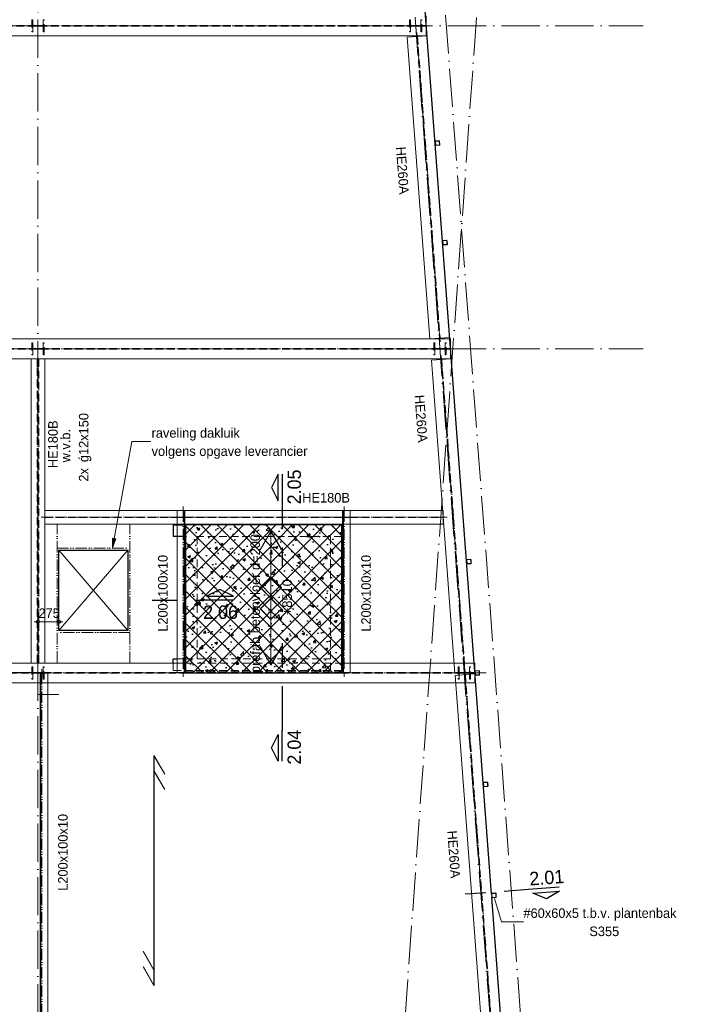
# Model space of a CAD drawing. Header units: millimetres. Extents: x -182 to 27852, y 3109 to 40413.
# Tile 6 of 7: x 15812 to 24513, y 15016 to 27880. Entities that reach past the tile are written whole.
import ezdxf

# ---------------------------------------------------------------- set-up
doc = ezdxf.new("R2010")
doc.units = ezdxf.units.MM
for name, pattern in [('00_PBT_CEN', [1600, 320, -240, 800, -240]), ('00_PBT_HART', [240, 150, -30, 0, -30, 0, -30]), ('00_PBT_HID2', [150, 100, -50]), ('00_PBT_STRA', [1400, 500, -100, 0, -100, 500, -100, 0, -100])]:
    doc.linetypes.add(name, pattern=pattern)
for name, color, linetype, lineweight in [('A-____-____-DIMS', 211, 'Continuous', 13), ('A-____-____-DIMS-50', 211, 'Continuous', 13), ('A-DETL-____-OTLN', 90, 'Continuous', 13), ('A-FLOR-____-HDLN', 190, '00_PBT_HID2', 18), ('A-FLOR-____-IDEN', 11, 'Continuous', 18), ('A-FLOR-____-OTLN', 192, 'Continuous', 25), ('A-GENM-____-OTLN', 13, 'Continuous', 25), ('A-WALL-____-HDLN', 110, '00_PBT_HID2', 18), ('G-____-____-SYMB', 111, 'Continuous', 13), ('G-____-____-TEXT', 231, 'Continuous', 13), ('I-WALL-____-OTLN', 2, 'Continuous', 25), ('S-BEAM-____-HDLN', 1, '00_PBT_HID2', 18), ('S-BEAM-____-IDEN', 2, 'Continuous', 18), ('S-BEAM-____-OTLN', 12, 'Continuous', 25), ('S-COLS-____-HDLN', 52, '00_PBT_HID2', 18), ('S-COLS-____-IDEN', 171, 'Continuous', 18), ('S-COLS-____-OTLN', 52, 'Continuous', 25), ('S-GRID-____-OTLN', 1, 'Continuous', 13)]:
    doc.layers.add(name, color=color, linetype=linetype, lineweight=lineweight)
doc.styles.add('PBT-Font_2', font='PBT-FONT.ttf', dxfattribs={"height": 125})
doc.styles.add('PBT-Font_3', font='PBT-FONT.ttf', dxfattribs={"height": 125})
doc.styles.add('PBT-Font_B', font='txt', dxfattribs={"height": 175})
doc.dimstyles.new('PBT_DIM_2_50mm', dxfattribs={"dimscale": 304.8, "dimtxt": 125.344371, "dimasz": 0.147638, "dimexe": 0.164042, "dimexo": 0.0625, "dimgap": 0.032808, "dimtad": 1, "dimdec": 3, "dimrnd": 0.001, "dimdsep": 46, "dimtxsty": 'PBT-Font_2', "dimblk1": 'DOTBLANK', "dimblk2": 'DOTBLANK', "dimsah": 1, "dimcen": 0.09, "dimdle": 0.164042, "dimazin": 0, "dimtfac": 1, "dimtdec": 4, "dimtix": 1, "dimtmove": 0, "dimatfit": 3, "dimfxl": 0.164042, "dimfxlon": 1, "dimtvp": 1, "dimtolj": 1, "dimtzin": 0, "dimarcsym": 2})

# ---------------------------------------------------------------- blocks, each defined once
blk = doc.blocks.new('28_PBT_SF_stalen ligger_H-profiel_R24 - HE260A-1606125-02 dak bk ruwe vloer')
at = {"layer": 'S-BEAM-____-OTLN', "lineweight": 18}
for p, q in [((8498, 130), (8498, -3)), ((8498, -4), (8498, -130)), ((8498, -130), (-8498, -130))]:
    blk.add_line(p, q, dxfattribs=at)
at = {"layer": 'S-BEAM-____-OTLN', "linetype": '00_PBT_HID2', "lineweight": 13}
for p, q in [((8498, 4), (-8498, 4)), ((8498, -4), (-8498, -4))]:
    blk.add_line(p, q, dxfattribs=at)
at = {"layer": 'S-BEAM-____-OTLN', "linetype": '00_PBT_HART', "lineweight": 13}
for p in [(-282, 0), (8548, 0)]:
    blk.add_line(p, (8498, 0), dxfattribs=at)
blk = doc.blocks.new('28_PBT_SF_stalen ligger_H-profiel_R24 - HE260A-1608195-02 dak bk ruwe vloer')
at = {"layer": 'S-BEAM-____-OTLN', "lineweight": 18}
for p, q in [((-4548, 130), (4548, 130)), ((4548, 130), (4548, -3)), ((4548, -5), (4548, -130)), ((4548, -130), (-4548, -130))]:
    blk.add_line(p, q, dxfattribs=at)
at = {"layer": 'S-BEAM-____-OTLN', "linetype": '00_PBT_HID2', "lineweight": 13}
for p, q in [((4548, 4), (-4548, 4)), ((4548, -4), (-4548, -4))]:
    blk.add_line(p, q, dxfattribs=at)
at = {"layer": 'S-BEAM-____-OTLN', "linetype": '00_PBT_HART', "lineweight": 13}
for p, q in [((-4598, 0), (-4548, 0)), ((-4548, 0), (4548, 0)), ((4598, 0), (4548, 0))]:
    blk.add_line(p, q, dxfattribs=at)
blk = doc.blocks.new('00_PBT_GM_FLB_rechthoek_vloersparing_instance_R24 - Floor Based Void_instance-1607318-02 dak bk ruwe vloer')
at = {"layer": 'A-GENM-____-OTLN', "lineweight": 18}
for p, q in [((-450, 525), (450, -525)), ((450, 525), (-450, -525))]:
    blk.add_line(p, q, dxfattribs=at)
blk = doc.blocks.new('28_PBT_SF_stalen ligger_H-profiel_R24 - HE180B-1658237-02 dak bk ruwe vloer')
at = {"layer": 'S-BEAM-____-OTLN', "lineweight": 18}
for p, q in [((-1987.5, -90), (-1987.5, 90)), ((-1987.5, 90), (1987.5, 90)), ((1987.5, 90), (1987.5, -90)), ((1987.5, -90), (-1987.5, -90))]:
    blk.add_line(p, q, dxfattribs=at)
at = {"layer": 'S-BEAM-____-OTLN', "linetype": '00_PBT_HID2', "lineweight": 13}
for p, q in [((1987.5, 4.25), (-1987.5, 4.25)), ((1987.5, -4.25), (-1987.5, -4.25))]:
    blk.add_line(p, q, dxfattribs=at)
at = {"layer": 'S-BEAM-____-OTLN', "linetype": '00_PBT_HART', "lineweight": 13}
for p, q in [((-2037.5, 0), (-1987.5, 0)), ((-1987.5, 0), (1987.5, 0)), ((2037.5, 0), (1987.5, 0))]:
    blk.add_line(p, q, dxfattribs=at)
blk = doc.blocks.new('28_PBT_SF_stalen ligger_H-profiel_R24 - HE260A-1832982-02 dak bk ruwe vloer')
at = {"layer": 'S-BEAM-____-OTLN', "lineweight": 18}
for p, q in [((-2111, -130), (-2111, 130)), ((-2111, 130), (1994, 130)), ((1994, 130), (1994, -130))]:
    blk.add_line(p, q, dxfattribs=at)
at = {"layer": 'S-BEAM-____-OTLN', "linetype": '00_PBT_HID2', "lineweight": 13}
for p, q in [((1994, 4), (-2111, 4)), ((1994, -4), (-2111, -4))]:
    blk.add_line(p, q, dxfattribs=at)
at = {"layer": 'S-BEAM-____-OTLN', "linetype": '00_PBT_HART', "lineweight": 13}
for p, q in [((-2161, 0), (-2111, 0)), ((-2111, 0), (1994, 0)), ((2044, 0), (1994, 0))]:
    blk.add_line(p, q, dxfattribs=at)
blk = doc.blocks.new('28_PBT_SF_stalen ligger_H-profiel_R24 - HE260A-1832985-02 dak bk ruwe vloer')
at = {"layer": 'S-BEAM-____-OTLN', "lineweight": 18}
for p, q in [((-2222, -130), (-2222, 130)), ((-2222, 130), (2359, 130)), ((2359, 130), (2359, -130))]:
    blk.add_line(p, q, dxfattribs=at)
at = {"layer": 'S-BEAM-____-OTLN', "linetype": '00_PBT_HID2', "lineweight": 13}
for p, q in [((2359, 4), (-2222, 4)), ((2359, -4), (-2222, -4))]:
    blk.add_line(p, q, dxfattribs=at)
at = {"layer": 'S-BEAM-____-OTLN', "linetype": '00_PBT_HART', "lineweight": 13}
for p, q in [((-2272, 0), (-2222, 0)), ((-2222, 0), (2359, 0)), ((2409, 0), (2359, 0))]:
    blk.add_line(p, q, dxfattribs=at)
blk = doc.blocks.new('28_PBT_SF_stalen ligger_H-profiel_R24 - HE260A-1832976-02 dak bk ruwe vloer')
at = {"layer": 'S-BEAM-____-OTLN', "lineweight": 18}
for p, q in [((-1966, -130), (-1966, 130)), ((-1966, 130), (1986, 130)), ((1986, 130), (1986, -130))]:
    blk.add_line(p, q, dxfattribs=at)
at = {"layer": 'S-BEAM-____-OTLN', "linetype": '00_PBT_HID2', "lineweight": 13}
for p, q in [((1986, 4), (-1966, 4)), ((1986, -4), (-1966, -4))]:
    blk.add_line(p, q, dxfattribs=at)
at = {"layer": 'S-BEAM-____-OTLN', "linetype": '00_PBT_HART', "lineweight": 13}
for p, q in [((-2016, 0), (-1966, 0)), ((-1966, 0), (1986, 0)), ((2036, 0), (1986, 0))]:
    blk.add_line(p, q, dxfattribs=at)
blk = doc.blocks.new('00_PBT_GM_FB_overspanningspijl_R24 - Stalen dakplaten-1578967-02 dak bk ruwe vloer')
at = {"layer": 'A-GENM-____-OTLN'}
for points in [[(1, -1500), (1, 1500), (-1, 1500), (-1, -1500)], [(139, 1257), (141, 1258), (1, 1500), (1, 1496)], [(139, 1057), (141, 1058), (1, 1300), (1, 1296), (138, 1059)], [(-1, -1300), (-1, -1296), (-139, -1057), (-141, -1058)], [(-1, -1500), (-1, -1496), (-139, -1257), (-141, -1258)]]:
    blk.add_hatch(color=256, dxfattribs=at).paths.add_polyline_path(points)
at = {"layer": 'A-GENM-____-OTLN', "lineweight": 18}
for p, q in [((1, 1500), (-1, 1500)), ((-1, 1500), (-1, -1500)), ((1, -1500), (1, 1500)), ((141, 1258), (1, 1500)), ((1, 1500), (1, 1496)), ((1, 1496), (139, 1257)), ((141, 1058), (1, 1300)), ((1, 1300), (1, 1296)), ((1, 1296), (139, 1057)), ((139, 1257), (141, 1258)), ((139, 1057), (141, 1058)), ((-139, -1057), (-141, -1058)), ((-141, -1058), (-1, -1300)), ((-1, -1296), (-139, -1057)), ((-139, -1257), (-141, -1258)), ((-141, -1258), (-1, -1500)), ((-1, -1496), (-139, -1257)), ((-1, -1300), (-1, -1296)), ((-1, -1500), (-1, -1496)), ((-1, -1500), (1, -1500))]:
    blk.add_line(p, q, dxfattribs=at)
blk = doc.blocks.new('28_PBT_SF_stalen ligger_L-profiel_R24 - L200x100x10-1658198-02 dak bk ruwe vloer')
at = {"layer": 'S-BEAM-____-OTLN', "lineweight": 18}
for p, q in [((2365, 79.9), (-2365, 79.9)), ((-2365, 79.9), (-2365, 72.4)), ((-2365, 4.9), (-2365, 72.4)), ((-2365, -10.1), (-2365, 4.9)), ((2365, 72.4), (2365, 79.9)), ((2365, 72.4), (2365, 4.9)), ((2365, 4.9), (2365, -10.1)), ((2365, -10.1), (-2365, -10.1)), ((-2365, -10.1), (-2365, -17.6)), ((-2365, -20.1), (-2365, -17.6)), ((2365, -20.1), (-2365, -20.1)), ((2365, -17.6), (2365, -10.1)), ((2365, -17.6), (2365, -20.1))]:
    blk.add_line(p, q, dxfattribs=at)
at = {"layer": 'S-BEAM-____-OTLN', "linetype": '00_PBT_HART', "lineweight": 13}
for p, q in [((-2415, 0), (-2365, 0)), ((-2365, 0), (2365, 0)), ((2415, 0), (2365, 0))]:
    blk.add_line(p, q, dxfattribs=at)
at = {"layer": 'S-BEAM-____-OTLN', "linetype": '00_PBT_HID2', "lineweight": 13}
blk.add_line((2365, -10.1), (-2365, -10.1), dxfattribs=at)
blk = doc.blocks.new('28_PBT_SF_stalen ligger_L-profiel_R24 - L200x100x10-1658642-02 dak bk ruwe vloer')
at = {"layer": 'S-BEAM-____-OTLN', "lineweight": 18}
for p, q in [((1061.75, 79.9), (-1061.75, 79.9)), ((-1061.75, 79.9), (-1061.75, 72.4)), ((-1061.75, 4.9), (-1061.75, 72.4)), ((-1061.75, -10.1), (-1061.75, 4.9)), ((1061.75, 72.4), (1061.75, 79.9)), ((1061.75, 72.4), (1061.75, 4.9)), ((1061.75, 4.9), (1061.75, -10.1)), ((1061.75, -10.1), (-1061.75, -10.1)), ((-1061.75, -10.1), (-1061.75, -17.6)), ((-1061.75, -20.1), (-1061.75, -17.6)), ((1061.75, -20.1), (-1061.75, -20.1)), ((1061.75, -17.6), (1061.75, -10.1)), ((1061.75, -17.6), (1061.75, -20.1))]:
    blk.add_line(p, q, dxfattribs=at)
at = {"layer": 'S-BEAM-____-OTLN', "linetype": '00_PBT_HART', "lineweight": 13}
for p, q in [((-1111.75, 0), (-1061.75, 0)), ((-1061.75, 0), (1061.75, 0)), ((1111.75, 0), (1061.75, 0))]:
    blk.add_line(p, q, dxfattribs=at)
at = {"layer": 'S-BEAM-____-OTLN', "linetype": '00_PBT_HID2', "lineweight": 13}
blk.add_line((1061.75, -10.1), (-1061.75, -10.1), dxfattribs=at)
blk = doc.blocks.new('28_PBT_SF_stalen ligger_L-profiel_R24 - L200x100x10-1658641-02 dak bk ruwe vloer')
at = {"layer": 'S-BEAM-____-OTLN', "linetype": '00_PBT_HART', "lineweight": 13}
for p, q in [((-1111.75, 0), (-1061.75, 0)), ((-1061.75, 0), (1061.75, 0)), ((1111.75, 0), (1061.75, 0))]:
    blk.add_line(p, q, dxfattribs=at)
at = {"layer": 'S-BEAM-____-OTLN', "lineweight": 18}
for p, q in [((-1061.75, 17.6), (-1061.75, 20.1)), ((-1061.75, 20.1), (1061.75, 20.1)), ((-1061.75, 17.6), (-1061.75, 10.1)), ((-1061.75, 10.1), (1061.75, 10.1)), ((-1061.75, -4.9), (-1061.75, 10.1)), ((1061.75, 20.1), (1061.75, 17.6)), ((1061.75, 10.1), (1061.75, 17.6)), ((1061.75, 10.1), (1061.75, -4.9)), ((-1061.75, -72.4), (-1061.75, -4.9)), ((-1061.75, -72.4), (-1061.75, -79.9)), ((-1061.75, -79.9), (1061.75, -79.9)), ((1061.75, -4.9), (1061.75, -72.4)), ((1061.75, -79.9), (1061.75, -72.4))]:
    blk.add_line(p, q, dxfattribs=at)
at = {"layer": 'S-BEAM-____-OTLN', "linetype": '00_PBT_HID2', "lineweight": 13}
blk.add_line((1061.75, 10.1), (-1061.75, 10.1), dxfattribs=at)
blk = doc.blocks.new('00_PBT_GM_FB_overspanningspijl_R24 - Prefab betonplaat-1805746-02 dak bk ruwe vloer')
at = {"layer": 'A-GENM-____-OTLN'}
for points in [[(-139, 631), (-1, 870), (-1, 874), (-141, 632)], [(-1, -874), (1, -874), (1, 874), (-1, 874), (-1, -621)], [(139, 631), (141, 632), (1, 874), (1, 870), (17, 842)], [(-1, -874), (-1, -870), (-139, -631), (-141, -632)], [(1, -874), (141, -632), (139, -631), (1, -870)]]:
    blk.add_hatch(color=256, dxfattribs=at).paths.add_polyline_path(points)
h = blk.add_hatch(color=256, dxfattribs=at)
h.paths.add_polyline_path([(1, 0), (140, 139), (0, 279), (-140, 139), (-1, 0)])
h.paths.add_polyline_path([(0, 2), (-137, 139), (0, 276), (137, 139)])
h = blk.add_hatch(color=256, dxfattribs=at)
h.paths.add_polyline_path([(0, -279), (140, -139), (1, 0), (-1, 0), (-140, -139)])
h.paths.add_polyline_path([(0, -276), (-137, -139), (0, -2), (137, -139)])
at = {"layer": 'A-GENM-____-OTLN', "lineweight": 18}
for p, q in [((-1, 874), (-141, 632)), ((-139, 631), (-1, 870)), ((1, 874), (-1, 874)), ((-1, 874), (-1, -874)), ((-1, 870), (-1, 874)), ((1, -874), (1, 874)), ((141, 632), (1, 874)), ((1, 874), (1, 870)), ((1, 870), (139, 631)), ((-141, 632), (-139, 631)), ((139, 631), (141, 632)), ((0, 279), (-140, 139)), ((-137, 139), (0, 276)), ((140, 139), (0, 279)), ((0, 276), (137, 139)), ((-140, 139), (-1, 0)), ((0, 2), (-137, 139)), ((137, 139), (0, 2)), ((1, 0), (140, 139)), ((-1, 0), (-140, -139)), ((-137, -139), (0, -2)), ((-1, 0), (1, 0)), ((1, 0), (-1, 0)), ((0, -2), (137, -139)), ((140, -139), (1, 0)), ((-140, -139), (0, -279)), ((0, -276), (-137, -139)), ((0, -279), (140, -139)), ((137, -139), (0, -276)), ((-139, -631), (-141, -632)), ((-141, -632), (-1, -874)), ((-1, -870), (-139, -631)), ((139, -631), (1, -870)), ((1, -874), (141, -632)), ((141, -632), (139, -631)), ((-1, -874), (-1, -870)), ((-1, -874), (1, -874)), ((1, -870), (1, -874))]:
    blk.add_line(p, q, dxfattribs=at)
blk = doc.blocks.new('28_PBT_SC_stalen kolom_koker-profiel_R24 - K60x60x5_S355 t_b_v_ plantenbak-1837145-02 dak bk ruwe vloer')
at = {"layer": 'S-COLS-____-OTLN', "lineweight": 18}
for p, q in [((-30, 22.5), (-30, -22.5)), ((-25, -20), (-25, 20)), ((22.5, 30), (-22.5, 30)), ((-20, 25), (20, 25)), ((25, 20), (25, -20)), ((30, -22.5), (30, 22.5)), ((-22.5, -30), (22.5, -30)), ((20, -25), (-20, -25))]:
    blk.add_line(p, q, dxfattribs=at)
for centre, radius, start, end in [((-22.5, 22.5), 7.5, 90, 180), ((-20, 20), 5, 90, 180), ((20, 20), 5, 0, 90), ((22.5, 22.5), 7.5, 360, 90), ((-22.5, -22.5), 7.5, 180, 270), ((-20, -20), 5, 180, 270), ((20, -20), 5, 270, 360), ((22.5, -22.5), 7.5, 270, 360)]:
    blk.add_arc(centre, radius, start, end, dxfattribs=at)
blk = doc.blocks.new('28_PBT_SC_stalen kolom_H-profiel_R24 - HE160B-V5-02 dak bk ruwe vloer')
at = {"layer": 'S-COLS-____-HDLN'}
for p, q in [((80, 80), (-80, 80)), ((-80, 80), (-80, 67)), ((-80, 67), (-19, 67)), ((-4, 52), (-4, -52)), ((4, -22), (4, 52)), ((19, 67), (80, 67)), ((80, 67), (80, 80)), ((-19, -67), (-80, -67)), ((-80, -67), (-80, -80)), ((-80, -80), (80, -80)), ((4, -52), (4, -24)), ((80, -67), (19, -67)), ((80, -80), (80, -67))]:
    blk.add_line(p, q, dxfattribs=at)
for centre, start, end in [((-19, 52), 0, 90), ((19, 52), 90, 180), ((-19, -52), 270, 0), ((19, -52), 180, 210), ((19, -52), 210, 214.8103), ((19, -52), 215.5042, 225), ((19, -52), 225, 270)]:
    blk.add_arc(centre, 15, start, end, dxfattribs=at)
blk = doc.blocks.new('28_PBT_SC_stalen kolom_H-profiel_R24 - HE160B-V2-02 dak bk ruwe vloer')
at = {"layer": 'S-COLS-____-HDLN'}
for p, q in [((80, 80), (-80, 80)), ((-80, 80), (-80, 67)), ((-80, 67), (-19, 67)), ((-4, 52), (-4, -52)), ((4, -52), (4, 52)), ((19, 67), (80, 67)), ((80, 67), (80, 80)), ((-19, -67), (-80, -67)), ((-80, -67), (-80, -80)), ((-80, -80), (80, -80)), ((80, -67), (19, -67)), ((80, -80), (80, -67))]:
    blk.add_line(p, q, dxfattribs=at)
for centre, start, end in [((-19, 52), 0, 90), ((19, 52), 90, 180), ((-19, -52), 270, 0), ((19, -52), 180, 270)]:
    blk.add_arc(centre, 15, start, end, dxfattribs=at)
blk = doc.blocks.new('28_PBT_SF_stalen ligger_H-profiel_R24 - HE260A-1605143-02 dak bk ruwe vloer')
at = {"layer": 'S-BEAM-____-HDLN'}
for p, q in [((5422, 130), (5522, 130)), ((5532, 130), (7572, 130)), ((7582, 130), (7682, 130)), ((5522, 4), (5422, 4)), ((7572, 4), (5532, 4)), ((7682, 4), (7582, 4)), ((9308, 26), (9308, 2)), ((9308, 4), (9308, 4)), ((3734, -4), (3634, -4)), ((9313, 0), (9308, 0)), ((3734, -130), (3634, -130))]:
    blk.add_line(p, q, dxfattribs=at)
at = {"layer": 'S-BEAM-____-OTLN', "lineweight": 18}
for p, q in [((-9308, 130), (5422, 130)), ((5522, 130), (5532, 130)), ((7572, 130), (7582, 130)), ((7682, 130), (9308, 130)), ((9308, 130), (9308, 26)), ((9308, 0), (9308, 0)), ((9308, -2), (9308, -130)), ((3634, -130), (-2366, -130)), ((9308, -130), (3734, -130))]:
    blk.add_line(p, q, dxfattribs=at)
at = {"layer": 'S-BEAM-____-OTLN', "linetype": '00_PBT_HID2', "lineweight": 13}
for p, q in [((5422, 4), (-9308, 4)), ((5532, 4), (5522, 4)), ((7582, 4), (7572, 4)), ((9308, 4), (7682, 4)), ((3634, -4), (-9308, -4)), ((9308, -4), (3734, -4))]:
    blk.add_line(p, q, dxfattribs=at)
at = {"layer": 'S-BEAM-____-OTLN', "linetype": '00_PBT_HART', "lineweight": 13}
for p, q in [((3734, 0), (5422, 0)), ((5522, 0), (5532, 0)), ((7572, 0), (7582, 0)), ((7682, 0), (9308, 0)), ((9358, 0), (9313, 0))]:
    blk.add_line(p, q, dxfattribs=at)
blk = doc.blocks.new('28_PBT_SF_stalen ligger_strip_R24 - windverband 12x150-1632863-02 dak bk ruwe vloer')
at = {"layer": 'S-BEAM-____-HDLN'}
for p, q in [((16050, 23443), (16062, 23443)), ((16062, 23443), (16062, 19582)), ((16062, 19582), (16050, 19582)), ((16062, 19482), (16062, 19582)), ((16050, 19482), (16062, 19482))]:
    blk.add_line(p, q, dxfattribs=at)
blk = doc.blocks.new('28_PBT_SF_stalen ligger_strip_R24 - windverband 12x150-1632890-02 dak bk ruwe vloer')
at = {"layer": 'S-BEAM-____-HDLN'}
for p, q in [((16038, 23443), (16038, 23343)), ((16050, 23443), (16038, 23443)), ((16038, 23343), (16050, 23343)), ((16038, 19482), (16038, 23343)), ((16050, 19482), (16038, 19482))]:
    blk.add_line(p, q, dxfattribs=at)
blk = doc.blocks.new('28_PBT_SF_stalen ligger_H-profiel_R24 - HE180B-1658388-02 dak bk ruwe vloer')
at = {"layer": 'S-BEAM-____-HDLN'}
for p, q in [((-1387, 90), (-1287, 90)), ((-1287, 4), (-1387, 4)), ((773, 90), (873, 90)), ((873, 4), (773, 4)), ((-1387, 0), (-1287, 0)), ((-1287, -4), (-1387, -4)), ((773, 0), (873, 0)), ((873, -4), (773, -4))]:
    blk.add_line(p, q, dxfattribs=at)
at = {"layer": 'S-BEAM-____-OTLN', "lineweight": 18}
for p, q in [((-2600, -90), (-2600, 90)), ((-2600, 90), (-1387, 90)), ((873, 90), (2600, 90)), ((2600, 90), (2600, -90)), ((-1387, -90), (-2600, -90)), ((773, -90), (-1287, -90)), ((2600, -90), (873, -90))]:
    blk.add_line(p, q, dxfattribs=at)
at = {"layer": 'S-BEAM-____-OTLN', "linetype": '00_PBT_HID2', "lineweight": 13}
for p, q in [((-1387, 4), (-2600, 4)), ((773, 4), (-1287, 4)), ((2600, 4), (873, 4)), ((-1387, -4), (-2600, -4)), ((773, -4), (-1287, -4)), ((2600, -4), (873, -4))]:
    blk.add_line(p, q, dxfattribs=at)
at = {"layer": 'S-BEAM-____-OTLN', "linetype": '00_PBT_HART', "lineweight": 13}
for p, q in [((-2650, 0), (-2600, 0)), ((-2600, 0), (-1387, 0)), ((-1287, 0), (773, 0)), ((873, 0), (2600, 0)), ((2650, 0), (2600, 0))]:
    blk.add_line(p, q, dxfattribs=at)
blk = doc.blocks.new('Detail View - Detail_Drsn peil-1535670-02 dak bk ruwe vloer')
at = {"layer": 'G-____-____-SYMB', "lineweight": 25}
for p, q in [((-8, 1), (-4.5, 2.75)), ((-4.5, 2.75), (-1, 1)), ((-1, 1), (-8, 1)), ((-8, 0), (0, 0))]:
    blk.add_line(p, q, dxfattribs=at)
blk = doc.blocks.new('DIMBLOCK7-02 dak bk ruwe vloer')
at = {"layer": 'A-____-____-DIMS-50'}
for p, q in [((16000, 20015), (16375, 20015)), ((16050, 20015), (16050, 20065)), ((16050, 20015), (16050, 19965)), ((16325, 20015), (16325, 20065)), ((16325, 20015), (16325, 19965))]:
    blk.add_line(p, q, dxfattribs=at)
for centre in [(16050, 20015), (16325, 20015)]:
    blk.add_circle(centre, 22.5, dxfattribs=at)
at = {"layer": 'A-____-____-DIMS-50', "color": 0, "insert": (16057, 20188), "char_height": 125, "width": 312.18, "attachment_point": 1, "line_spacing_factor": 1.135194, "style": 'PBT-Font_2'}
blk.add_mtext('275', dxfattribs=at)
blk = doc.blocks.new('_DotBlank')
at = {"color": 0, "linetype": 'ByBlock', "lineweight": -2}
blk.add_line((-0.5, 0), (-1, 0), dxfattribs=at)
blk.add_circle((0, 0), 0.5, dxfattribs=at)

msp = doc.modelspace()

# ---------------------------------------------------------------- hatches: boundary and pattern name
at = {"layer": 'A-FLOR-____-OTLN'}
h = msp.add_hatch(dxfattribs=at)
h.set_pattern_fill('FP_1', color=9, style=0, pattern_type=2)
h.set_pattern_definition([(45, (0, 0), (-106.066, 106.066), []), (135, (0, 0), (-106.066, -106.066), []), (50, (0, 0), (358.6306, -31.376), [37.5, -412.5]), (355, (0, 0), (-69.376, 376.0957), [30, -330]), (100.451, (29.9, -2.6), (289.257, 344.7173), [31.87, -350.571]), (46.184, (0, 100), (533.62, -82.7615), [56.25, -618.75]), (96.636, (44.47, 93.1), (467.328, 487.062), [47.805, -525.857]), (351.184, (0, 100), (467.333, 487.058), [45, -495]), (21, (50, 75), (298.454, -201.3095), [37.5, -412.5]), (326, (50, 75), (121.657, 362.575), [30, -330]), (71.451, (74.87, 58.22), (420.112, 161.262), [31.87, -350.571]), (37.5, (0, 0), (6.0799, 166.4469), [1.676, -324.324, 1.676, -333.324, -331.25]), (37.5, (0, 0), (6.0799, 166.4469), [-661, 1.676, -329.574]), (7.5, (0, 0), (131.5348, 197.2059), [1.676, -189.324, 1.676, -316.824, -126.25]), (7.5, (0, 0), (131.5348, 197.2059), [-509.5, 1.676, -124.574]), (327.5, (-111.5, 0), (266.9112, -11.27744), [1.676, -123.324, 1.676, -388.324, -517.5]), (327.5, (-111.5, 0), (266.9112, -11.27744), [-515, 1.676, -515.824]), (317.5, (-161.5, 0), (291.593, 50.0525), [1.676, -160.824, 1.676, -257.324, -367.5]), (317.5, (-161.5, 0), (291.593, 50.0525), [-421.5, 1.676, -365.824]), (317.5, (-161.5, 0), (291.593, 50.0525), [1.676, -160.824, 1.676, -257.324, -367.5]), (317.5, (-161.5, 0), (291.593, 50.0525), [-421.5, 1.676, -365.824])])
h.paths.add_polyline_path([(17977.5949, 19345), (20017.5949, 19345), (20017.5949, 21278.5), (17977.5949, 21278.5), (17977.5949, 19518.176)])
h.paths.add_polyline_path([(19089.7, 19447.5299), (18949.6991, 19690.0164), (18951.4311, 19691.0165), (19089.7, 19451.5298), (19089.7, 20043.6051), (18950.7, 20182.6051), (19089.7, 20321.6051), (18950.7, 20460.6051), (19089.7, 20599.6051), (19089.7, 21191.6804), (18951.4311, 20952.1938), (18949.6991, 20953.1938), (19089.7, 21195.6803), (19091.7, 21195.6803), (19231.7009, 20953.1938), (19229.9689, 20952.1938), (19091.7, 21191.6804), (19091.7, 20599.6051), (19230.7, 20460.6051), (19091.7, 20321.6051), (19230.7, 20182.6051), (19091.7, 20043.6051), (19091.7, 19451.5298), (19229.9689, 19691.0165), (19231.7009, 19690.0164), (19091.7, 19447.5299)])
h.paths.add_polyline_path([(19091.7, 20046.4335), (19227.8716, 20182.6051), (19091.7, 20318.7767), (19091.7, 20182.6051)])
h.paths.add_polyline_path([(19089.7, 20046.4335), (19089.7, 20318.7767), (18953.5284, 20182.6051)])
h.paths.add_polyline_path([(19091.7, 20324.4335), (19227.8716, 20460.6051), (19091.7, 20596.7767), (19091.7, 20460.6051)])
h.paths.add_polyline_path([(19089.7, 20324.4335), (19089.7, 20596.7767), (18953.5284, 20460.6051), (19086.2858, 20327.8477)])
at = {"layer": 'G-____-____-TEXT', "lineweight": 18}
msp.add_hatch(color=7, dxfattribs=at).paths.add_polyline_path([(17024.6001, 20979.834), (17068.3773, 21098.9741), (17024.9889, 21106.7617)])

# ---------------------------------------------------------------- linework, layer by layer
at = {"layer": 'A-DETL-____-OTLN', "linetype": '00_PBT_STRA'}
msp.add_line((22560.2303, 12079.4455), (21060.2291, 32079.4605), dxfattribs=at)
at = {"layer": 'A-DETL-____-OTLN', "linetype": '00_PBT_HART'}
for p, q in [((16300, 19478.5), (16300, 21288.5)), ((17250, 19475), (17250, 21288.5)), ((16300, 20973.5), (17250, 20973.5)), ((17250, 19873.5), (16300, 19873.5))]:
    msp.add_line(p, q, dxfattribs=at)
at = {"layer": 'A-DETL-____-OTLN', "lineweight": 18}
msp.add_line((16050, 19065), (16325, 19065), dxfattribs=at)
at = {"layer": 'A-FLOR-____-HDLN'}
msp.add_line((20017.5453, 19368.5), (17977.6445, 19368.5), dxfattribs=at)
at = {"layer": 'A-FLOR-____-OTLN'}
for p, q in [((21970.3429, 16459.2483), (20779.5845, 32336.0281)), ((17967.5949, 19368.5), (17967.5949, 21288.5)), ((17967.5949, 21288.5), (20027.5949, 21288.5)), ((17977.5949, 21278.5), (17977.5949, 19345)), ((20017.5949, 21278.5), (17977.5949, 21278.5)), ((20017.5949, 19345), (20017.5949, 21278.5)), ((20027.5949, 21288.5), (20027.5949, 19368.5)), ((16325, 20948.5), (17225, 20948.5)), ((16325, 19898.5), (16325, 20948.5)), ((17225, 20948.5), (17225, 19898.5)), ((17225, 19898.5), (16325, 19898.5)), ((16080, 19345), (10080, 19345)), ((16080, 19345), (16080, 14615)), ((17977.5949, 19368.5), (17967.5949, 19368.5)), ((17977.5949, 19345), (20017.5949, 19345)), ((20027.5949, 19368.5), (20017.5949, 19368.5)), ((22299.8323, 12066.0565), (21973.7653, 16413.6163))]:
    msp.add_line(p, q, dxfattribs=at)
at = {"layer": 'A-WALL-____-HDLN'}
for p, q in [((17942.6445, 21278.5), (17967.5453, 21278.5)), ((17967.5453, 21128.5), (17942.6445, 21128.5)), ((20017.5949, 21128.5), (18127.5949, 21128.5)), ((18127.5949, 21128.5), (18127.5949, 19528.5)), ((19867.5949, 19378.5), (19867.5949, 21128.5)), ((17815.7092, 19378.5), (17815.7092, 19474.9504)), ((17867.6666, 19528.5), (17967.5453, 19528.5)), ((17977.6445, 19528.5), (18127.5949, 19528.5)), ((18127.6445, 19528.5), (19867.5949, 19528.5)), ((20017.5949, 19378.5), (17815.7092, 19378.5))]:
    msp.add_line(p, q, dxfattribs=at)
at = {"layer": 'G-____-____-SYMB', "linetype": '00_PBT_CEN', "lineweight": 25}
for p, q in [((19236.5514, 21542.9911), (19236.5514, 20737.4293)), ((17541.4365, 20297.8906), (18201.3706, 20297.8906)), ((19236.5514, 19733.4427), (19236.5514, 18592.1266)), ((22454.3412, 16514.8166), (21626.6772, 16452.7418))]:
    msp.add_line(p, q, dxfattribs=at)
at = {"layer": 'G-____-____-TEXT', "color": 7, "lineweight": 18}
for p, q in [((17024.6001, 20979.834), (17273.9495, 22369.0663)), ((17273.9495, 22369.0663), (17523.2988, 22369.0663)), ((17024.9889, 21106.7617), (17024.6001, 20979.834)), ((17024.6001, 20979.834), (17068.3773, 21098.9741)), ((17068.3773, 21098.9741), (17024.9889, 21106.7617))]:
    msp.add_line(p, q, dxfattribs=at)
at = {"layer": 'I-WALL-____-OTLN'}
for p, q in [((17815.7092, 21278.5), (17815.7092, 21128.5)), ((17815.7092, 21278.5), (17942.5949, 21278.5)), ((17967.5949, 21278.5), (17977.5949, 21278.5)), ((17942.5949, 21128.5), (17815.7092, 21128.5)), ((17977.5949, 21128.5), (17967.5949, 21128.5)), ((17815.7092, 19528.5), (17867.617, 19528.5)), ((17815.7092, 19475), (17815.7092, 19528.5)), ((17967.5949, 19528.5), (17977.5949, 19528.5))]:
    msp.add_line(p, q, dxfattribs=at)
at = {"layer": 'S-COLS-____-IDEN'}
for p, q in [((22009.158, 16399.4225), (22099.1061, 16095.1864)), ((22099.1061, 16095.1864), (22387.469, 16095.1864))]:
    msp.add_line(p, q, dxfattribs=at)
at = {"layer": 'S-GRID-____-OTLN', "linetype": '00_PBT_STRA', "lineweight": 18}
for p, q in [((16050, 39782.2951), (16050, 8279.5333)), ((20082.9173, 39782.2951), (22395.9377, 8919.3943)), ((22622.3837, 39782.2951), (20404.9865, 8718.6467)), ((1799.7366, 27800), (23949.7366, 27800)), ((1799.7366, 23580), (23949.7366, 23580)), ((1799.7366, 19345), (22098.9873, 19345))]:
    msp.add_line(p, q, dxfattribs=at)

# ---------------------------------------------------------------- block references
at = {"layer": 'A-GENM-____-OTLN'}
for name, p in [('00_PBT_GM_FB_overspanningspijl_R24 - Prefab betonplaat-1805746-02 dak bk ruwe vloer', (19090.7, 20321.6051)), ('00_PBT_GM_FB_overspanningspijl_R24 - Stalen dakplaten-1578967-02 dak bk ruwe vloer', (17565.9, 16763.5041))]:
    msp.add_blockref(name, p, dxfattribs=at)
at = {"layer": 'A-GENM-____-OTLN', "lineweight": 18}
msp.add_blockref('00_PBT_GM_FLB_rechthoek_vloersparing_instance_R24 - Floor Based Void_instance-1607318-02 dak bk ruwe vloer', (16775, 20423.5), dxfattribs=at)
at = {"layer": 'G-____-____-SYMB', "lineweight": 25, "extrusion": (0, 0, -1), "xscale": 49.99999999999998, "yscale": 49.99999999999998, "zscale": 49.99999999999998, "rotation": 270.0000000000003}
msp.add_blockref('Detail View - Detail_Drsn peil-1535670-02 dak bk ruwe vloer', (-19236.5514, 21542.9911), dxfattribs=at)
at = {"layer": 'G-____-____-SYMB', "lineweight": 25, "extrusion": (0, 0, -1), "xscale": 49.99999999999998, "yscale": 49.99999999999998, "zscale": 49.99999999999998}
msp.add_blockref('Detail View - Detail_Drsn peil-1535670-02 dak bk ruwe vloer', (-18201.3706, 20297.8906), dxfattribs=at)
at = {"layer": 'G-____-____-SYMB', "lineweight": 25, "xscale": 49.99999999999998, "yscale": 49.99999999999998, "zscale": 49.99999999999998}
for p, rotation in [((19236.5514, 18592.1266), 89.99999999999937), ((22454.3412, 16514.8166), 184.2891533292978)]:
    msp.add_blockref('Detail View - Detail_Drsn peil-1535670-02 dak bk ruwe vloer', p, dxfattribs=dict(at, rotation=rotation))
at = {"layer": 'S-BEAM-____-HDLN'}
for name, p in [('28_PBT_SF_stalen ligger_strip_R24 - windverband 12x150-1632890-02 dak bk ruwe vloer', (0, 0)), ('28_PBT_SF_stalen ligger_strip_R24 - windverband 12x150-1632863-02 dak bk ruwe vloer', (0, 0)), ('28_PBT_SF_stalen ligger_H-profiel_R24 - HE260A-1605143-02 dak bk ruwe vloer', (12445.7583, 19345))]:
    msp.add_blockref(name, p, dxfattribs=at)
at = {"layer": 'S-BEAM-____-HDLN', "rotation": 180}
msp.add_blockref('28_PBT_SF_stalen ligger_H-profiel_R24 - HE180B-1658388-02 dak bk ruwe vloer', (18740.3344, 21378.5), dxfattribs=at)
at = {"layer": 'S-BEAM-____-OTLN', "linetype": '00_PBT_HART', "lineweight": 13}
for name, p in [('28_PBT_SF_stalen ligger_H-profiel_R24 - HE260A-1606125-02 dak bk ruwe vloer', (12621.7049, 27800)), ('28_PBT_SF_stalen ligger_H-profiel_R24 - HE260A-1608195-02 dak bk ruwe vloer', (16888.2977, 23580))]:
    msp.add_blockref(name, p, dxfattribs=at)
for name, p, rotation in [('28_PBT_SF_stalen ligger_H-profiel_R24 - HE260A-1832976-02 dak bk ruwe vloer', (21148.4007, 25680.2773), 94.28915332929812), ('28_PBT_SF_stalen ligger_H-profiel_R24 - HE180B-1658237-02 dak bk ruwe vloer', (16050, 21462.5), 269.9999999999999), ('28_PBT_SF_stalen ligger_H-profiel_R24 - HE260A-1832982-02 dak bk ruwe vloer', (21465.4632, 21452.7773), 94.28915332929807), ('28_PBT_SF_stalen ligger_L-profiel_R24 - L200x100x10-1658641-02 dak bk ruwe vloer', (17947.4949, 20406.75), 269.9999999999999), ('28_PBT_SF_stalen ligger_L-profiel_R24 - L200x100x10-1658642-02 dak bk ruwe vloer', (20047.6949, 20406.75), 269.9999999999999), ('28_PBT_SF_stalen ligger_L-profiel_R24 - L200x100x10-1658198-02 dak bk ruwe vloer', (16100.1, 16980), 269.9999999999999), ('28_PBT_SF_stalen ligger_H-profiel_R24 - HE260A-1832985-02 dak bk ruwe vloer', (21801.6507, 16970.2773), 94.28915332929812)]:
    msp.add_blockref(name, p, dxfattribs=dict(at, rotation=rotation))
at = {"layer": 'S-COLS-____-HDLN', "rotation": 89.9999999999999}
for name, p in [('28_PBT_SC_stalen kolom_H-profiel_R24 - HE160B-V2-02 dak bk ruwe vloer', (16050, 27800)), ('28_PBT_SC_stalen kolom_H-profiel_R24 - HE160B-V2-02 dak bk ruwe vloer', (20980.9305, 27800)), ('28_PBT_SC_stalen kolom_H-profiel_R24 - HE160B-V2-02 dak bk ruwe vloer', (16050, 23580)), ('28_PBT_SC_stalen kolom_H-profiel_R24 - HE160B-V2-02 dak bk ruwe vloer', (21297.1985, 23580)), ('28_PBT_SC_stalen kolom_H-profiel_R24 - HE160B-V2-02 dak bk ruwe vloer', (16050, 19345)), ('28_PBT_SC_stalen kolom_H-profiel_R24 - HE160B-V5-02 dak bk ruwe vloer', (21614.5906, 19345))]:
    msp.add_blockref(name, p, dxfattribs=at)
at = {"layer": 'S-COLS-____-OTLN', "rotation": 184.2860202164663}
for p in [(21265.3238, 26267.8331), (21362.7497, 24967.8686), (21675.1512, 20799.4589), (21784.1149, 19345.5433), (21893.3263, 17888.3233), (22001.9695, 16438.6838)]:
    msp.add_blockref('28_PBT_SC_stalen kolom_koker-profiel_R24 - K60x60x5_S355 t_b_v_ plantenbak-1837145-02 dak bk ruwe vloer', p, dxfattribs=at)

# ---------------------------------------------------------------- texts
at = {"layer": 'A-FLOR-____-IDEN', "lineweight": 13, "char_height": 125, "attachment_point": 1, "rotation": 90, "style": 'PBT-Font_2'}
for s, insert, width in [('prefab betonvloer d=200', (18823.6105, 19342.75), 2344.935937), ('+8510', (19240.8904, 20099.9057), 509.071562)]:
    msp.add_mtext(s, dxfattribs=dict(at, insert=insert, width=width))
at = {"layer": 'G-____-____-SYMB', "char_height": 175, "attachment_point": 1, "style": 'PBT-Font_B'}
for s, insert, width, rotation in [('2.05', (19307.9286, 21547.6653), 517.088437, 90), ('2.04', (19307.9286, 18147.4524), 541.139062, 90), ('2.01', (22458.5378, 16741.9773), 477.004062, 4.28915333)]:
    msp.add_mtext(s, dxfattribs=dict(at, insert=insert, width=width, rotation=rotation))
at = {"layer": 'G-____-____-SYMB', "insert": (18206.0448, 20226.5134), "char_height": 175, "width": 517.088437, "attachment_point": 1, "style": 'PBT-Font_B'}
msp.add_mtext('2.06', dxfattribs=at)
at = {"layer": 'G-____-____-TEXT', "color": 7, "lineweight": 18, "char_height": 125, "attachment_point": 1, "rotation": 90}
for s, insert, width, style in [('ǵ12x150', (16584.6059, 22099.3597), 781.645313, 'PBT-Font_3'), ('w.v.b.', (16346.4809, 22096.0524), 485.020937, 'PBT-Font_2'), ('2x ', (16584.6059, 21844.6983), 308.649688, 'PBT-Font_2')]:
    msp.add_mtext(s, dxfattribs=dict(at, insert=insert, width=width, style=style))
at = {"layer": 'G-____-____-TEXT', "color": 7, "lineweight": 18, "char_height": 125, "attachment_point": 1, "style": 'PBT-Font_2'}
for s, insert, width in [('raveling dakluik', (17533.2988, 22543.8007), 1475.105), ('volgens opgave leverancier', (17533.2988, 22305.6757), 2573.416875)]:
    msp.add_mtext(s, dxfattribs=dict(at, insert=insert, width=width))
at = {"layer": 'S-BEAM-____-IDEN', "lineweight": 13, "char_height": 125, "attachment_point": 1, "style": 'PBT-Font_2'}
for s, insert, width, rotation in [('HE260A', (20847.3545, 26225.3089), 693.459687, 274.28915333), ('HE260A', (21090.5141, 22983.1806), 693.459687, 274.28915333), ('HE180B', (16183.4331, 22021.5107), 649.366875, 90), ('L200x100x10', (17617.829, 19883.5541), 1126.370937, 90), ('L200x100x10', (20270.1583, 19883.5541), 1126.370937, 90), ('L200x100x10', (16313.4331, 16499.1009), 1126.370937, 90), ('HE260A', (21517.4773, 17290.338), 693.459687, 274.28915333)]:
    msp.add_mtext(s, dxfattribs=dict(at, insert=insert, width=width, rotation=rotation))
at = {"layer": 'S-BEAM-____-IDEN', "lineweight": 13, "insert": (19500.1557, 21696.7086), "char_height": 125, "width": 649.366875, "attachment_point": 1, "style": 'PBT-Font_2'}
msp.add_mtext('HE180B', dxfattribs=at)
at = {"layer": 'S-COLS-____-IDEN', "lineweight": 13, "char_height": 125, "attachment_point": 1, "style": 'PBT-Font_2'}
for s, insert, width in [('#60x60x5 t.b.v. plantenbak', (22387.469, 16269.9208), 2529.324062), ('S355', (23247.3648, 16031.7958), 448.945)]:
    msp.add_mtext(s, dxfattribs=dict(at, insert=insert, width=width))

# ---------------------------------------------------------------- dimensions: what is measured, and where the dimension line sits
at = {"layer": 'A-____-____-DIMS'}
dim = msp.add_linear_dim(base=(16325, 20015.1235), p1=(16050, 20065.1235), p2=(16325, 20065.1235), dimstyle='PBT_DIM_2_50mm', override={"dimpost": '<>', "dimfxl": 275}, dxfattribs=at)
dim.commit()
dim.dimension.update_dxf_attribs({"geometry": 'DIMBLOCK7-02 dak bk ruwe vloer', "text_midpoint": (16187.5, 20087.6235)})

doc.saveas('drawing.dxf')
